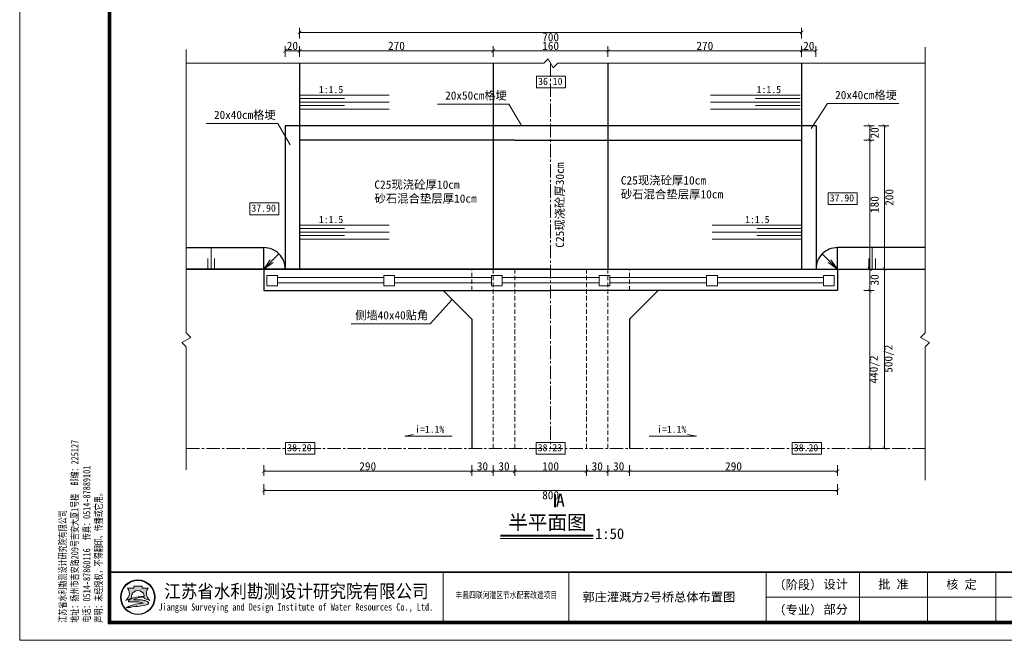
# Model space of a CAD drawing. Extents: x -27255 to 1448651, y 31034 to 8081248.
# Tile 44 of 198: x 583324 to 583599, y 3858864 to 3859037. Entities that reach past the tile are written whole.
import ezdxf
from ezdxf.enums import TextEntityAlignment as Align

# ---------------------------------------------------------------- set-up
doc = ezdxf.new("R2010")
doc.units = 0
doc.linetypes.add('CENTER2', pattern=[1.125, 0.75, -0.125, 0.125, -0.125])
doc.linetypes.add('HIDDEN', pattern=[0.375, 0.25, -0.125])
doc.layers.get('0').update_dxf_attribs({"linetype": 'CONTINUOUS'})
for name, color, linetype, lineweight in [('0.09标注线', 3, 'CONTINUOUS', 9), ('0.13填充', 8, 'CONTINUOUS', 9), ('0.13文字', 3, 'CONTINUOUS', 13), ('0.15红线', 1, 'CONTINUOUS', 15), ('中心线', 1, 'CENTER2', 20), ('中粗线', 7, 'CONTINUOUS', 25), ('图框', 7, 'CONTINUOUS', 20), ('文字', 7, 'CONTINUOUS', 15), ('细实线', 3, 'CONTINUOUS', 20), ('虚线', 251, 'HIDDEN', 15), ('配筋1', 1, 'CONTINUOUS', 50)]:
    doc.layers.add(name, color=color, linetype=linetype, lineweight=lineweight)
doc.styles.add('-仿宋_GB2312', font='FangSong_GB2312.ttf')
doc.styles.add('LYJFS', font='times.ttf', dxfattribs={"width": 0.7})
doc.styles.add('仿宋', font='FangSong_GB2312.ttf', dxfattribs={"width": 0.7})
doc.styles.add('宋体', font='FangSong_GB2312.ttf')
doc.dimstyles.new('zzzz STANDARD', dxfattribs={"dimtxt": 2.3, "dimasz": 1, "dimexe": 1.25, "dimexo": 1.5, "dimgap": 0.2, "dimtad": 1, "dimdec": 0, "dimlfac": 10, "dimzin": 0, "dimdsep": 46, "dimtxsty": '-仿宋_GB2312', "dimblk": 'ARCHTICK', "dimcen": 0.09, "dimadec": 0, "dimazin": 0, "dimtfac": 1, "dimtdec": 0, "dimtix": 1, "dimtmove": 2, "dimatfit": 3, "dimfxl": 1.7, "dimfxlon": 1, "dimtolj": 1, "dimtzin": 0, "dimlwd": 9, "dimlwe": 9, "dimarcsym": 0})

# ---------------------------------------------------------------- blocks, each defined once
blk = doc.blocks.new('d4trtg')
h = blk.add_hatch(color=152)
h.dxf.hatch_style = 1
h.paths.add_polyline_path([(654246.3193193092, 3899725.409078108, 1), (654149.4769673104, 3899725.409078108, 1)])
h.paths.add_polyline_path([(654244.689577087, 3899725.409078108, 1), (654151.1067095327, 3899725.409078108, 1)], flags=16)
h = blk.add_hatch(color=152)
h.dxf.hatch_style = 1
edge = h.paths.add_edge_path()
edge.add_arc((654216.7300615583, 3899701.144012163), 14.62686968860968, 43.31770961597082, 70.37003522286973)
edge.add_arc((654202.9245894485, 3899662.43781051), 55.72140833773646, 70.37003522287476, 84.52854590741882)
edge.add_arc((654197.052297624, 3899601.131590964), 117.3082280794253, 84.5285459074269, 95.17746754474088)
edge.add_arc((654198.4691254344, 3899704.113250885), 18.32576248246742, 111.7965680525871, 130.9174013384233, ccw=False)
edge.add_arc((654217.4394684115, 3899656.675769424), 69.41576698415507, 98.84274785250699, 111.79656805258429, ccw=False)
edge.add_arc((654228.1102754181, 3899588.085080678), 138.8315339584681, 95.21036804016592, 98.84274785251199, ccw=False)
edge.add_ellipse((654197.8981433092, 3899728.334977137), major_axis=(-17.7501498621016, 0), ratio=0.8776980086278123, start_angle=172.6538623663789, end_angle=176.9129867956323)
edge.add_arc((654213.8325542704, 3899624.955280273), 102.5563365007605, 88.99992913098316, 98.52267106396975)
edge.add_arc((654209.8965974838, 3899651.220285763), 75.99805588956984, 98.5226710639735, 116.8491039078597)
edge.add_arc((654181.1331357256, 3899708.041207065), 12.31168505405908, 116.8491039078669, 139.2900683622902)
edge.add_arc((654173.2830714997, 3899714.795695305), 1.955690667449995, 139.2900683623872, 263.050638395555)
edge.add_arc((654175.1158058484, 3899729.831970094), 17.10324739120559, 263.0506383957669, 272.136251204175)
edge.add_arc((654186.8001782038, 3899416.594006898), 296.3525647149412, 88.46268833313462, 92.13625120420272, ccw=False)
edge.add_arc((654193.3818121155, 3899661.833379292), 51.02489061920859, 68.07113774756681, 88.46268833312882, ccw=False)
edge.add_arc((654234.506227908, 3899496.08092722), 214.2253735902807, 95.91294384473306, 98.79521578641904)
edge.add_arc((654220.8241236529, 3899584.51078353), 124.7433113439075, 98.79521578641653, 117.8496747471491)
edge.add_arc((654806.2087627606, 3897318.850026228), 2461.597634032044, 104.7703900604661, 105.15790668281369, ccw=False)
edge.add_line((654178.6340996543, 3899699.104834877), (654170.5934602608, 3899695.844113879))
edge.add_arc((654384.3496151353, 3898723.49134639), 995.5709910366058, 100.90627282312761, 102.39834375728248, ccw=False)
edge.add_line((654195.9846486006, 3899701.080338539), (654189.8745459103, 3899699.193213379))
edge.add_arc((654166.7652083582, 3899985.305806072), 287.044347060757, 274.6177604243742, 279.6944367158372)
edge.add_arc((654207.3949546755, 3899747.472955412), 45.76599921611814, 279.694436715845, 287.6119267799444)
edge.add_arc((654216.243616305, 3899719.598572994), 16.52082853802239, 287.6119267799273, 311.5140981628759)
edge.add_arc((654225.3686800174, 3899709.289677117), 2.753471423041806, 311.5140981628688, 403.3177096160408)
edge = h.paths.add_edge_path()
edge.add_arc((654242.1391779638, 3899736.786777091), 20.67819482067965, 138.9741968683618, 204.1180883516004, ccw=False)
edge.add_line((654226.5392573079, 3899750.359920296), (654209.5567490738, 3899750.359920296))
edge.add_line((654209.5567490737, 3899750.359920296), (654209.5567490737, 3899756.23053299))
edge.add_line((654209.5567490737, 3899756.23053299), (654186.2395375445, 3899756.23053299))
edge.add_line((654186.2395375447, 3899756.23053299), (654186.2395375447, 3899750.359920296))
edge.add_line((654186.2395375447, 3899750.359920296), (654169.2570293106, 3899750.359920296))
edge.add_arc((654153.6571086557, 3899736.786777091), 20.67819482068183, -24.118088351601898, 41.0258031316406, ccw=False)
edge.add_arc((654138.2813983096, 3899743.670490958), 37.52449961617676, 314.34412131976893, 335.8819116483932, ccw=False)
edge.add_arc((654157.8406418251, 3899747.198545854), 31.08765203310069, 282.3877277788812, 290.1465811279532)
edge.add_arc((654127.1774852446, 3899830.778947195), 120.1152469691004, 290.1465811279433, 296.6495194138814)
edge.add_ellipse((654197.8981433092, 3899728.334977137), major_axis=(-17.7501498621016, 0), ratio=0.8776980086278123, start_angle=176.9129867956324, end_angle=378.37473811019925, ccw=False)
edge.add_ellipse((654197.8981433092, 3899728.334977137), major_axis=(-17.7501498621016, 0), ratio=0.8776980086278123, start_angle=172.653862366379, end_angle=176.9129867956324, ccw=False)
edge.add_ellipse((654197.8981433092, 3899728.334977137), major_axis=(-17.7501498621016, 0), ratio=0.8776980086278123, start_angle=161.6252618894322, end_angle=172.653862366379, ccw=False)
edge.add_arc((654268.6188013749, 3899830.778947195), 120.1152469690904, 243.3504805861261, 249.853418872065)
edge.add_arc((654237.9556447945, 3899747.198545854), 31.08765203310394, 249.8534188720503, 257.61227222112)
edge.add_arc((654257.5148883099, 3899743.670490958), 37.52449961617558, 204.1180883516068, 225.6558786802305, ccw=False)
at = {"lineweight": 0}
for p, q in [((653868.4004973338, 3899605.327936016), (653868.4004973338, 3902577.336202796)), ((658021.2066613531, 3899725.409078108), (655949.806960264, 3899725.409078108)), ((658071.2404705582, 3899605.327936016), (653868.4004973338, 3899605.327936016))]:
    blk.add_line(p, q, dxfattribs=at)
for p, q in [((655049.1983945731, 3899795.456410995), (655049.1983945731, 3899655.361745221)), ((655399.4350590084, 3899795.456410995), (655399.4350590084, 3899655.361745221)), ((655949.806960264, 3899795.456410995), (655949.806960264, 3899655.361745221)), ((656209.9827681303, 3899795.456410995), (656209.9827681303, 3899655.361745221)), ((656400.1112431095, 3899795.456410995), (656400.1112431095, 3899655.361745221)), ((656590.2397180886, 3899795.456410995), (656590.2397180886, 3899655.361745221))]:
    blk.add_line(p, q)
at = {"lineweight": 0, "const_width": 10.0067618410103}
blk.add_lwpolyline([(654118.5695433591, 3902527.302393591), (658021.2066613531, 3902527.302393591), (658021.2066613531, 3899655.361745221), (654118.5695433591, 3899655.361745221)], close=True, dxfattribs=at)
at = {"lineweight": 0, "const_width": 4.002704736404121}
blk.add_lwpolyline([(658021.2066613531, 3899795.456410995), (654118.5695433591, 3899795.456410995)], dxfattribs=at)
at = {"color": 152}
for points in [[(654181.0529832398, 3899723.423913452, -0.02838203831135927), (654168.5479460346, 3899718.013005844, -0.03386732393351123), (654164.5097554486, 3899716.834668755, 0.09425397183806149), (654172.5302050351, 3899728.337281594, 0.2921547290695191), (654169.2570293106, 3899750.359920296), (654186.2395375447, 3899750.359920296), (654186.2395375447, 3899756.23053299), (654209.5567490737, 3899756.23053299), (654209.5567490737, 3899750.359920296), (654226.5392573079, 3899750.359920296, 0.29215472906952), (654223.2660815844, 3899728.337281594, 0.09425397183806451), (654231.2865311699, 3899716.834668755, -0.03386732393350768), (654227.2483405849, 3899718.013005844, -0.02838203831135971), (654214.7433033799, 3899723.423913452)], [(654215.6225359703, 3899727.495994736, 0.04157472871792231), (654198.6336295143, 3899726.379117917, 0.08013502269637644), (654175.5726574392, 3899719.025681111, 0.09823132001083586), (654171.8006163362, 3899716.071255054, 0.599439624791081), (654173.0464484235, 3899712.85437217, 0.03966424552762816), (654175.7533461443, 3899712.7406093, -0.01603031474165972), (654194.7507043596, 3899712.839904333, -0.08921046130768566), (654212.4373190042, 3899709.166529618, 0.01257694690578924), (654201.7504573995, 3899707.787257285, 0.08333285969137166), (654162.549863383, 3899694.805861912, -0.001690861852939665), (654178.6340996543, 3899699.104834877), (654170.5934602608, 3899695.844113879, -0.006510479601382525), (654195.9846486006, 3899701.080338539), (654189.8745459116, 3899699.193213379, 0.02215480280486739), (654215.101659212, 3899702.360502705, 0.03456031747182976), (654221.242295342, 3899703.852113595, 0.1046726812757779), (654227.1936927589, 3899707.227897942, 0.4234638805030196), (654227.3719977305, 3899711.178677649, 0.1185893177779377), (654221.6438736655, 3899714.920795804, 0.06185687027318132), (654208.2376153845, 3899717.905342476, 0.04649815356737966), (654186.4662944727, 3899717.961197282, -0.08362449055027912), (654191.6645458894, 3899721.128869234, -0.05658197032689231), (654206.7686614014, 3899725.266458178, -0.01585057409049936), (654215.5025964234, 3899726.342960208)]]:
    blk.add_lwpolyline(points, format="xyb", dxfattribs=at)
for radius in [48.42117599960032, 46.79143377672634]:
    blk.add_circle((654197.8981433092, 3899725.409078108), radius, dxfattribs=at)
blk.add_arc((654217.4394684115, 3899656.675769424), 69.41576698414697, 98.8427478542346, 111.796568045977, dxfattribs=at)
for start_param, end_param in [(2.820892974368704, 6.603884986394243), (3.013378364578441, 3.087714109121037)]:
    blk.add_ellipse((654197.8981433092, 3899728.334977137), major_axis=(-17.7501498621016, 0), ratio=0.8776980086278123, start_param=start_param, end_param=end_param, dxfattribs=at)
at = {"style": '宋体'}
for s, height, width, p in [('江苏省水利勘测设计研究院有限公司', 37.52535690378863, 0.9, (654640.1952124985, 3899742.929376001)), ('丰县四联河灌区节水配套改造项目', 18.01217131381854, 0.75, (655225.535190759, 3899732.299860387)), ('Jiangsu Surveying and Design Institute of Water Resources Co., Ltd.', 20.0135236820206, 0.8, (654638.4727689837, 3899695.522921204))]:
    blk.add_text(s, height=height, dxfattribs=dict(at, width=width)).set_placement(p, align=Align.MIDDLE)
at = {"style": 'LYJFS'}
for s, p in [('（阶段）', (656038.2059940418, 3899760.432744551)), ('（专业）', (656038.2059940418, 3899690.385411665))]:
    blk.add_text(s, height=25.01690460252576, dxfattribs=at).set_placement(p, align=Align.MIDDLE_CENTER)
at = {"insert": (654101.5093347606, 3899654.544439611), "char_height": 20.0135236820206, "attachment_point": 7, "rotation": 90, "style": '仿宋'}
blk.add_mtext('江苏省水利勘测设计研究院有限公司\\P地址：扬州市吉安路209号吉安大厦1号楼  邮编：225127\\P电话：0514-87860116  传真：0514-87889101\\P声明：未经授权，不得翻印、传播或它用。', dxfattribs=at)
at = {"char_height": 25.01690460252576, "attachment_point": 5, "style": '宋体'}
for s, insert in [('设计', (656143.9596908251, 3899760.432744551)), ('批 准', (656305.0470056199, 3899760.432744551)), ('核 定', (656494.550057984, 3899760.154778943)), ('部分', (656143.9596908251, 3899690.385411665))]:
    blk.add_mtext(s, dxfattribs=dict(at, insert=insert))
blk = doc.blocks.new('_ARCHTICK')
at = {"color": 0, "linetype": 'ByBlock', "const_width": 0.15}
blk.add_lwpolyline([(-0.5, -0.5), (0.5, 0.5)], dxfattribs=at)

msp = doc.modelspace()

# ---------------------------------------------------------------- linework, layer by layer
at = {"layer": '0.09标注线', "color": 7}
for p, q in [((583476.3251933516, 3859020.904540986), (583468.1908272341, 3859020.904540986)), ((583468.1908272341, 3859020.904540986), (583468.1908272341, 3859017.623314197)), ((583476.3251933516, 3859017.623314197), (583476.3251933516, 3859020.904540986)), ((583468.1908272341, 3859017.623314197), (583476.3251933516, 3859017.623314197)), ((583402.1440821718, 3859014.69200203), (583414.6440821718, 3859014.69200203)), ((583402.1440821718, 3859012.759173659), (583414.6440821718, 3859012.759173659)), ((583440.5959633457, 3859013.124826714), (583460.5163780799, 3859013.124826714)), ((583464.0108644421, 3859007.189814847), (583460.5163780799, 3859013.124826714)), ((583541.7645673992, 3859014.692002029), (583529.2645673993, 3859014.692002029)), ((583541.7645673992, 3859012.759173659), (583529.2645673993, 3859012.759173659)), ((583544.7954036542, 3859006.331135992), (583549.3527655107, 3859013.252605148)), ((583549.3527655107, 3859013.252605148), (583569.2731802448, 3859013.252605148)), ((583376.1244059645, 3859007.726124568), (583396.0448206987, 3859007.726124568)), ((583399.5393070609, 3859001.791112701), (583396.0448206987, 3859007.726124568)), ((583557.6431803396, 3858988.400330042), (583549.5088142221, 3858988.400330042)), ((583549.5088142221, 3858988.400330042), (583549.5088142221, 3858985.119103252)), ((583557.6431803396, 3858985.119103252), (583557.6431803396, 3858988.400330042)), ((583396.3856075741, 3858985.550556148), (583388.2512414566, 3858985.550556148)), ((583388.2512414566, 3858985.550556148), (583388.2512414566, 3858982.269329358)), ((583396.3856075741, 3858982.269329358), (583396.3856075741, 3858985.550556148)), ((583549.5088142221, 3858985.119103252), (583557.6431803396, 3858985.119103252)), ((583388.2512414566, 3858982.269329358), (583396.3856075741, 3858982.269329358)), ((583402.1440821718, 3858978.440771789), (583414.6440821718, 3858978.440771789)), ((583542.1455790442, 3858978.440771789), (583529.6455790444, 3858978.440771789)), ((583402.1440821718, 3858976.507943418), (583414.6440821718, 3858976.507943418)), ((583542.1455790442, 3858976.507943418), (583529.6455790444, 3858976.507943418)), ((583444.6481248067, 3858958.585197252), (583438.5784473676, 3858951.819294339)), ((583416.4846880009, 3858951.819294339), (583438.5784473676, 3858951.819294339)), ((583406.3861906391, 3858918.732597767), (583398.2518245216, 3858918.732597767)), ((583398.2518245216, 3858918.732597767), (583398.2518245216, 3858915.451370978)), ((583406.3861906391, 3858915.451370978), (583406.3861906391, 3858918.732597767)), ((583476.2155754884, 3858918.732597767), (583468.0812093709, 3858918.732597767)), ((583468.0812093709, 3858918.732597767), (583468.0812093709, 3858915.451370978)), ((583476.2155754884, 3858915.451370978), (583476.2155754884, 3858918.732597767)), ((583547.6425997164, 3858918.732597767), (583539.5082335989, 3858918.732597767)), ((583539.5082335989, 3858918.732597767), (583539.5082335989, 3858915.451370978)), ((583547.6425997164, 3858915.451370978), (583547.6425997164, 3858918.732597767)), ((583398.2518245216, 3858915.451370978), (583406.3861906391, 3858915.451370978)), ((583468.0812093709, 3858915.451370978), (583476.2155754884, 3858915.451370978)), ((583539.5082335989, 3858915.451370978), (583547.6425997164, 3858915.451370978))]:
    msp.add_line(p, q, dxfattribs=at)
at = {"layer": '0.13填充', "color": 7, "ltscale": 0.005}
msp.add_line((583458.0709520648, 3858891.904067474), (583483.9986588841, 3858891.904067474), dxfattribs=at)
at = {"layer": '0.13填充', "color": 7, "lineweight": 40, "ltscale": 0.005}
msp.add_line((583458.1610414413, 3858892.746918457), (583483.9986588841, 3858892.746918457), dxfattribs=at)
at = {"layer": '0.13文字', "color": 7, "linetype": 'Continuous', "lineweight": 13}
for p, q in [((583377.4542078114, 3858967.091991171), (583377.4542074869, 3858973.091984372)), ((583392.1444586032, 3858967.09273721), (583396.386966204, 3858971.334978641)), ((583552.1450412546, 3858967.09273721), (583547.9025336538, 3858971.334978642)), ((583561.8360621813, 3858967.092367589), (583561.8360625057, 3858973.09236079)), ((583376.5382271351, 3858967.091991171), (583376.5382269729, 3858970.091987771)), ((583378.3701884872, 3858967.091991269), (583378.3701883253, 3858970.09198787)), ((583392.1444586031, 3858967.09273721), (583393.9785674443, 3858969.712779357)), ((583392.1444586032, 3858967.09273721), (583394.7646158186, 3858968.926681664)), ((583552.1450412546, 3858967.09273721), (583549.5248840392, 3858968.926681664)), ((583552.1450412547, 3858967.09273721), (583550.3109324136, 3858969.712779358)), ((583560.9200815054, 3858967.092367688), (583560.9200816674, 3858970.092364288)), ((583562.7520428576, 3858967.092367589), (583562.7520430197, 3858970.09236419))]:
    msp.add_line(p, q, dxfattribs=at)
at = {"layer": '0.15红线', "color": 7}
for p, q in [((583425.6401091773, 3858964.753204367, -0.07502728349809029), (583395.9687552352, 3858964.753204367, -0.07502728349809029)), ((583425.6401091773, 3858964.753204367, -0.07502728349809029), (583395.9687552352, 3858964.753204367, -0.07502728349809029)), ((583395.9687552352, 3858963.253228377, -0.07502728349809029), (583425.6401091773, 3858963.253228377, -0.07502728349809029)), ((583455.6401091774, 3858964.753204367, -0.07502728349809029), (583428.6401091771, 3858964.753204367, -0.07502728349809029)), ((583455.6401091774, 3858964.753204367, -0.07502728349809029), (583428.6401091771, 3858964.753204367, -0.07502728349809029)), ((583428.6401091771, 3858963.253228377, -0.07502728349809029), (583455.6401091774, 3858963.253228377, -0.07502728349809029)), ((583485.6401091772, 3858964.753204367, -0.07502728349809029), (583458.6401091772, 3858964.753204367, -0.07502728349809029)), ((583458.6401091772, 3858963.253228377, -0.07502728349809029), (583485.6401091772, 3858963.253228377, -0.07502728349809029)), ((583515.6401091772, 3858964.753204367, -0.07502728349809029), (583488.640109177, 3858964.753204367, -0.07502728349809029)), ((583488.640109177, 3858963.253228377, -0.07502728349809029), (583515.6401091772, 3858963.253228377, -0.07502728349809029)), ((583548.228272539, 3858964.753204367, -0.07502728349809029), (583518.6401091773, 3858964.753204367, -0.07502728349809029)), ((583518.6401091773, 3858963.253228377, -0.07502728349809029), (583548.228272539, 3858963.253228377, -0.07502728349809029))]:
    msp.add_line(p, q, dxfattribs=at)
for points in [[(583395.9687552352, 3858962.465008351), (583395.9687552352, 3858965.304613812), (583392.9687552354, 3858965.304613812), (583392.9687552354, 3858962.465008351)], [(583428.6401091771, 3858962.465008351), (583428.6401091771, 3858965.304613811), (583425.6401091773, 3858965.304613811), (583425.6401091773, 3858962.465008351)], [(583458.6401091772, 3858962.465008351), (583458.6401091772, 3858965.304613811), (583455.6401091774, 3858965.304613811), (583455.6401091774, 3858962.465008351)], [(583488.640109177, 3858962.465008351), (583488.640109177, 3858965.304613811), (583485.6401091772, 3858965.304613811), (583485.6401091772, 3858962.465008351)], [(583515.6401091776, 3858962.465008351), (583515.6401091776, 3858965.304613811), (583518.6401091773, 3858965.304613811), (583518.6401091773, 3858962.465008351)], [(583551.2282725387, 3858962.465008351), (583551.2282725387, 3858965.304613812), (583548.228272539, 3858965.304613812), (583548.228272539, 3858962.465008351)]]:
    msp.add_lwpolyline(points, close=True, dxfattribs=at)
at = {"layer": '中心线', "color": 7, "lineweight": 15, "ltscale": 5}
for p, q in [((583472.1401091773, 3859024.497576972), (583472.1401091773, 3858917.091984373)), ((583370.5225893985, 3858917.091984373), (583576.578985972, 3858917.091984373))]:
    msp.add_line(p, q, dxfattribs=at)
at = {"layer": '中粗线', "color": 7, "lineweight": 30}
for p, q in [((583402.1440821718, 3859024.520287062), (583402.1440821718, 3858967.091984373)), ((583456.1401091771, 3859024.520287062), (583456.1401091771, 3858967.091984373)), ((583488.1401091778, 3859024.520287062), (583488.1401091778, 3858967.091984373)), ((583542.1455790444, 3859024.520287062), (583542.1455790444, 3858967.094133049)), ((583398.1440821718, 3859007.091984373), (583398.1440821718, 3858967.091984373)), ((583546.1455790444, 3859007.091984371), (583398.1440821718, 3859007.091984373)), ((583546.1455790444, 3859007.091984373), (583546.1455790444, 3858967.091984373)), ((583462.1401091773, 3859003.091984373), (583402.1440821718, 3859003.091984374)), ((583462.1401091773, 3859003.091984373), (583542.1455790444, 3859003.091984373)), ((583370.5225893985, 3858973.092003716), (583392.1444586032, 3858973.09236079)), ((583392.1444586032, 3858967.09236079), (583392.1444586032, 3858973.09236079)), ((583576.578985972, 3858973.092360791), (583552.1450412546, 3858973.092360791)), ((583552.1450412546, 3858967.092360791), (583552.1450412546, 3858973.092360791)), ((583472.1401091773, 3858967.092360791), (583370.5225893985, 3858967.092360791)), ((583370.5225893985, 3858967.091984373), (583576.578985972, 3858967.091984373)), ((583392.1395261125, 3858967.091984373), (583392.1395261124, 3858961.093212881)), ((583552.1406898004, 3858967.091984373), (583552.1406898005, 3858961.093212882)), ((583392.139528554, 3858961.093212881), (583472.1704294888, 3858961.093212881)), ((583442.1401091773, 3858961.093212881), (583450.1401091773, 3858953.093212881)), ((583552.1406898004, 3858961.093212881), (583472.1704294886, 3858961.093212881)), ((583502.1401091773, 3858961.093212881), (583494.1401091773, 3858953.093212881)), ((583450.1401091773, 3858953.093212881), (583450.1401091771, 3858917.091984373)), ((583494.1401091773, 3858953.093212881), (583494.1401091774, 3858917.091984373))]:
    msp.add_line(p, q, dxfattribs=at)
for centre, start, end in [((583392.1444586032, 3858967.09273721), 359.996405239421, 90), ((583552.1450412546, 3858967.09273721), 90, 180.003594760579)]:
    msp.add_arc(centre, 5.999623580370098, start, end, dxfattribs=at)
at = {"layer": '细实线', "color": 7, "lineweight": 15}
for p, q in [((583576.578985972, 3858949.259615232), (583576.578985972, 3859029.028578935)), ((583370.5225893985, 3858949.259615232), (583370.5225893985, 3859028.367651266)), ((583470.1650894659, 3859024.520287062), (583370.5225893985, 3859024.520287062)), ((583470.2102920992, 3859024.520287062), (583471.4656523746, 3859025.781688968)), ((583471.4656523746, 3859025.781688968), (583472.8145659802, 3859023.213464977)), ((583472.8145659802, 3859023.213464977), (583474.1151288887, 3859024.520287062)), ((583474.1151288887, 3859024.520287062), (583576.578985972, 3859024.520287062)), ((583402.1440821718, 3859015.592496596), (583427.1440821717, 3859015.592496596)), ((583541.7645673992, 3859015.592496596), (583516.7645673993, 3859015.592496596)), ((583402.1440821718, 3859013.659668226), (583427.1440821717, 3859013.659668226)), ((583541.7645673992, 3859013.659668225), (583516.7645673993, 3859013.659668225)), ((583402.1440821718, 3859011.726839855), (583427.1440821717, 3859011.726839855)), ((583541.7645673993, 3859011.726839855), (583516.7645673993, 3859011.726839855)), ((583402.1440821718, 3858979.341266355), (583427.1440821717, 3858979.341266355)), ((583402.1440821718, 3858977.408437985), (583427.1440821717, 3858977.408437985)), ((583542.1455790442, 3858979.341266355), (583517.1455790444, 3858979.341266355)), ((583542.1455790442, 3858977.408437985), (583517.1455790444, 3858977.408437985)), ((583402.1440821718, 3858975.475609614), (583427.1440821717, 3858975.475609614)), ((583542.1455790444, 3858975.475609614), (583517.1455790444, 3858975.475609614)), ((583371.8407665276, 3858947.970352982), (583370.5339444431, 3858949.270915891)), ((583575.260808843, 3858947.970352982), (583576.5676309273, 3858949.270915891)), ((583369.2725425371, 3858946.621439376), (583371.8407665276, 3858947.970352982)), ((583370.5339444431, 3858945.366079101), (583369.2725425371, 3858946.621439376)), ((583577.8290328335, 3858946.621439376), (583575.260808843, 3858947.970352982)), ((583576.5676309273, 3858945.366079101), (583577.8290328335, 3858946.621439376)), ((583370.5225893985, 3858945.332177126), (583370.5225893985, 3858911.147086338)), ((583576.578985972, 3858945.332177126), (583576.578985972, 3858908.263773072))]:
    msp.add_line(p, q, dxfattribs=at)
at = {"layer": '细实线', "color": 7, "lineweight": 13}
for p, q in [((583433.9265313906, 3858920.956736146), (583431.4546851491, 3858920.530052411)), ((583431.4546851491, 3858920.530052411), (583444.6673965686, 3858920.530052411)), ((583512.8255332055, 3858920.530052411), (583499.6128217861, 3858920.530052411)), ((583510.353686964, 3858920.956736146), (583512.8255332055, 3858920.530052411))]:
    msp.add_line(p, q, dxfattribs=at)
at = {"layer": '虚线', "color": 7, "lineweight": 15, "ltscale": 5}
for p, q in [((583450.1401091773, 3858961.093212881), (583450.1401091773, 3858967.091984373)), ((583456.1401091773, 3858967.091984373), (583456.1401091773, 3858917.091984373)), ((583462.1401091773, 3858967.091984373), (583462.1401091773, 3858917.091984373)), ((583482.1401091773, 3858967.091984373), (583482.1401091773, 3858917.091984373)), ((583488.1401091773, 3858967.091984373), (583488.1401091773, 3858917.091984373)), ((583494.1401091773, 3858961.093212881), (583494.1401091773, 3858967.091984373))]:
    msp.add_line(p, q, dxfattribs=at)
at = {"layer": '配筋1', "color": 7, "lineweight": 40}
msp.add_line((583473.4228036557, 3858900.719167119), (583473.4228036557, 3858904.224367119), dxfattribs=at)

# ---------------------------------------------------------------- block references
at = {"layer": '图框', "xscale": 0.09999999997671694, "yscale": 0.1000000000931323, "zscale": 0.1}
msp.add_blockref('d4trtg', (517937.2474780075, 3468903.018942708), dxfattribs=at)

# ---------------------------------------------------------------- texts
at = {"layer": '0.09标注线', "color": 7, "style": '-仿宋_GB2312'}
for s, insert, char_height, width, attachment_point in [('1:1.5', (583414.3115477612, 3859018.178705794), 2, 13.52723162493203, 3), ('36.10', (583475.450571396, 3859020.460198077), 2, 13.52723162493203, 3), ('1:1.5', (583529.5971018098, 3859018.178705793), 2, 13.52723162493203, 1), ('20x50cm格埂', (583459.9346732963, 3859016.66504157), 2.296, 28.97870942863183, 3), ('20x40cm格埂', (583568.6914754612, 3859016.792820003), 2.296, 28.97870942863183, 3), ('20x40cm格埂', (583395.4631159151, 3859011.266339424), 2.296, 28.97870942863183, 3), ('37.90', (583556.768558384, 3858987.955987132), 2, 13.52723162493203, 3), ('37.90', (583395.5109856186, 3858985.106213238), 2, 13.52723162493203, 3), ('1:1.5', (583414.3115477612, 3858981.927475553), 2, 13.52723162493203, 3), ('1:1.5', (583526.373042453, 3858981.927475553), 2, 13.52723162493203, 1), ('侧墙40x40贴角', (583437.996742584, 3858955.359509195), 2.296, 28.97870942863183, 3), ('i=1.1%', (583442.4987871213, 3858923.426861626), 2, 13.52723162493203, 3), ('i=1.1%', (583510.0033974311, 3858923.426861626), 2, 13.52723162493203, 3), ('38.20', (583405.5115686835, 3858918.288254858), 2, 13.52723162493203, 3), ('38.23', (583475.3409535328, 3858918.288254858), 2, 13.52723162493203, 3), ('38.20', (583546.7679777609, 3858918.288254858), 2, 13.52723162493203, 3)]:
    msp.add_mtext(s, dxfattribs=dict(at, insert=insert, char_height=char_height, width=width, attachment_point=attachment_point))
at = {"layer": '0.13文字', "color": 3, "linetype": 'Continuous', "lineweight": 13, "insert": (583460.3460794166, 3858898.441551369), "char_height": 4, "width": 38.01371816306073, "attachment_point": 1, "style": '-仿宋_GB2312'}
msp.add_mtext('半平面图', dxfattribs=at)
at = {"layer": '0.13文字', "linetype": 'Continuous', "lineweight": 13, "insert": (583477.6024489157, 3858876.886563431), "char_height": 2.5, "width": 66.66109248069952, "attachment_point": 1, "style": 'LYJFS'}
msp.add_mtext('{\\fFangSong_GB2312|b0|i0|c134|p49;\\W1;  郭庄灌溉方2号桥总体布置图}', dxfattribs=at)
at = {"layer": '文字', "color": 7, "insert": (583484.5012332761, 3858894.794854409), "char_height": 3, "width": 10.28954739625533, "attachment_point": 1, "style": '-仿宋_GB2312'}
msp.add_mtext('1:50', dxfattribs=at)
at = {"layer": '细实线', "color": 7, "lineweight": 13, "insert": (583476.1405958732, 3858973.042503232), "char_height": 2.326912, "width": 49.64932631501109, "attachment_point": 7, "rotation": 90, "style": '-仿宋_GB2312'}
msp.add_mtext('C25现浇砼厚30cm', dxfattribs=at)
at = {"layer": '细实线', "color": 7, "lineweight": 13, "style": '-仿宋_GB2312'}
for s, insert, char_height, width, attachment_point in [('C25现浇砼厚10cm\\P砂石混合垫层厚10cm', (583491.7123518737, 3858986.515497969), 2.326912, 49.64932631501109, 7), ('C25现浇砼厚10cm\\P砂石混合垫层厚10cm', (583422.998940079, 3858985.325098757), 2.326912, 49.64932631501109, 7), ('A', (583476.0969365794, 3858900.788972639), 3.68, 21.95458836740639, 9)]:
    msp.add_mtext(s, dxfattribs=dict(at, insert=insert, char_height=char_height, width=width, attachment_point=attachment_point))

# ---------------------------------------------------------------- dimensions: what is measured, and where the dimension line sits
at = {"layer": '0.13文字', "color": 3, "linetype": 'Continuous', "lineweight": 13}
for base, p1, p2 in [((583402.1440821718, 3859033.128829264), (583542.1455790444, 3859007.091984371), (583402.1440821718, 3859007.091984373)), ((583402.1440821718, 3859028.001579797), (583398.1440821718, 3859007.091984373), (583402.1440821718, 3859007.091984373)), ((583456.1401091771, 3859028.001579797), (583402.1440821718, 3859007.091984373), (583456.1401091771, 3859024.520287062)), ((583488.1401091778, 3859028.001579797), (583456.1401091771, 3859007.091984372), (583488.1401091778, 3859024.520287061)), ((583542.1406898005, 3859028.001579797), (583488.1401091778, 3859024.520287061), (583542.1406898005, 3859007.091984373)), ((583546.1406898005, 3859028.001579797), (583542.1406898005, 3859007.091984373), (583546.1406898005, 3859007.091984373)), ((583392.139528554, 3858905.369096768), (583552.1406898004, 3858961.093212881), (583392.139528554, 3858961.093212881)), ((583450.1401091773, 3858910.720523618), (583392.1395309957, 3858961.093212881), (583450.1401091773, 3858923.092360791)), ((583552.1406922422, 3858910.720523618), (583494.1401091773, 3858923.092360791), (583552.1406922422, 3858961.093212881)), ((583456.1401091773, 3858910.720523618), (583450.1401091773, 3858917.091984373), (583456.1401091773, 3858917.091984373)), ((583462.1401091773, 3858910.720523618), (583456.1401091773, 3858917.091984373), (583462.1401091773, 3858917.091984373)), ((583482.1401091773, 3858910.720523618), (583462.1401091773, 3858917.091984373), (583482.1401091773, 3858917.091984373)), ((583488.1401091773, 3858910.720523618), (583482.1401091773, 3858917.091984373), (583488.1401091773, 3858917.091984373)), ((583494.1401091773, 3858910.720523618), (583488.1401091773, 3858917.091984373), (583494.1401091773, 3858917.091984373))]:
    msp.add_linear_dim(base=base, p1=p1, p2=p2, dimstyle='zzzz STANDARD', override={"dimlfac": 5}, dxfattribs=at).render()
for base, p1, p2 in [((583561.1483332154, 3859003.091984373), (583542.1406898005, 3859007.091984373), (583542.1406898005, 3859003.091984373)), ((583565.240251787, 3858967.091984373), (583546.1406898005, 3859007.091984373), (583546.1406898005, 3858967.091984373)), ((583561.1483332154, 3858967.091984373), (583542.1406898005, 3859003.091984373), (583546.1406898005, 3858967.091984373)), ((583561.1483332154, 3858961.093212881), (583552.1406898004, 3858967.092360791), (583552.1406898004, 3858961.093212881))]:
    msp.add_linear_dim(base=base, p1=p1, p2=p2, angle=90, dimstyle='zzzz STANDARD', override={"dimlfac": 5}, dxfattribs=at).render()
for base, p1, text in [((583565.240251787, 3858917.091984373), (583552.1450412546, 3858967.092360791), '500/2'), ((583561.1483332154, 3858917.091984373), (583542.1401091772, 3858961.093212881), '440/2')]:
    msp.add_linear_dim(base=base, p1=p1, p2=(583494.1401091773, 3858917.091984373), angle=90, text=text, dimstyle='zzzz STANDARD', override={"dimlfac": 5}, dxfattribs=at).render()

doc.saveas('drawing.dxf')
